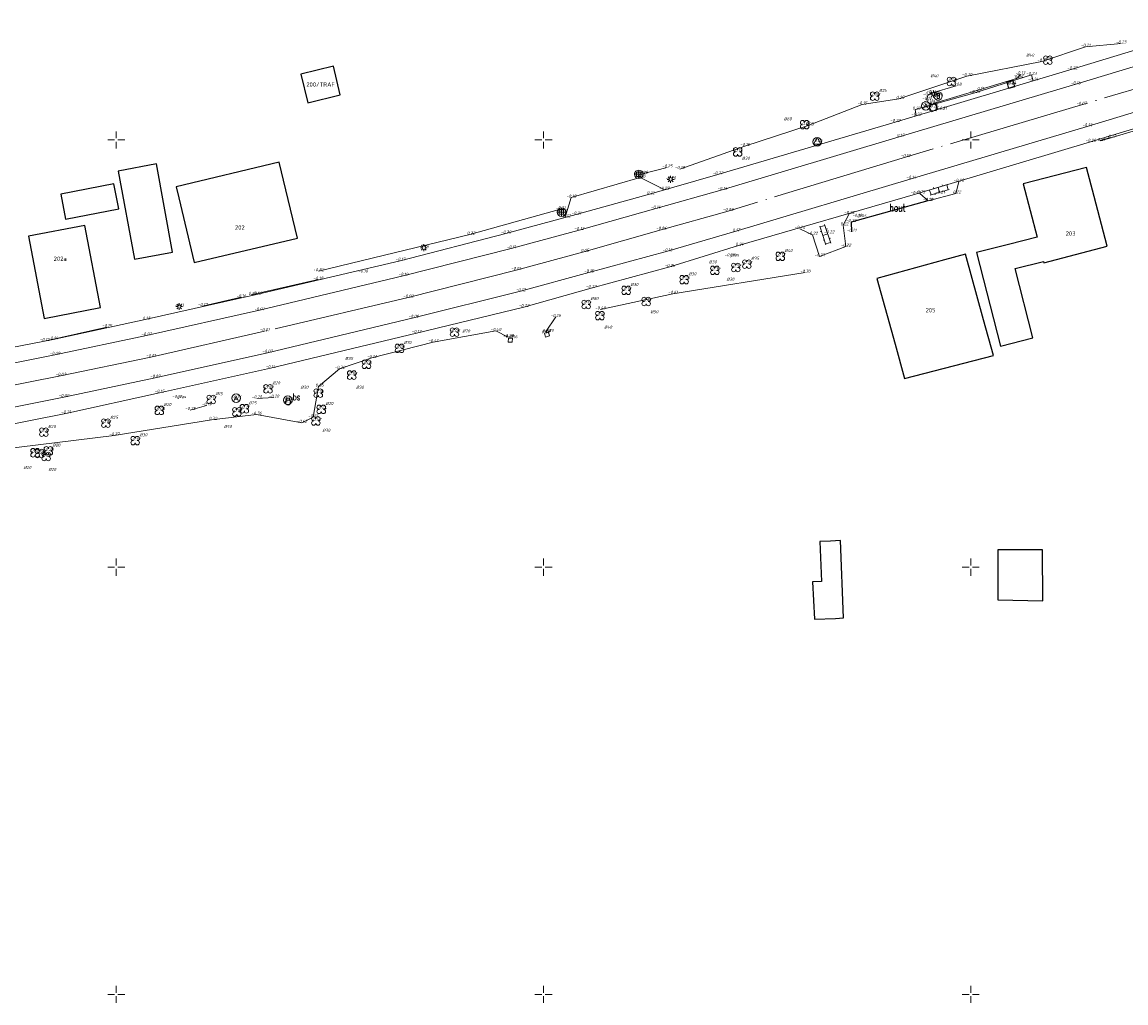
# Model space of a CAD drawing. Header units: metres. Extents: x 132947 to 136301, y 465956 to 467151.
# Tile 22 of 28: x 135589 to 135718, y 466699 to 466814. Entities that reach past the tile are written whole.
import ezdxf
from ezdxf.enums import TextEntityAlignment as Align

# ---------------------------------------------------------------- set-up
doc = ezdxf.new("R2010")
doc.units = ezdxf.units.M
doc.linetypes.add('ASWEG', pattern=[18, 16, -1, 0, -1])
doc.linetypes.add('ONVERHARD', pattern=[6.5, 6, -0.5])
doc.layers.get('0').update_dxf_attribs({"color": 8})
for name, color, linetype, lineweight in [('B-WE-GR-BOOM-T18', 253, 'Continuous', 18), ('B-WE-GR-GRAS-T18', 253, 'Continuous', 18), ('B-WE-GW-HOOGTE-T18', 253, 'Continuous', 18), ('B-WE-IE-TERREINAFSCHEIDING_KUNSTMATIG_HEKWERK-G', 20, 'IE-TERREINAFSCHEIDING-KUNSTMATIG', 18), ('B-WE-IE-TERREINAFSCHEIDING_NATUURLIJK_HAAG MET RASTER-G', 60, 'IE-TERREINAFSCHEIDING-NATUURLIJK-HAAGRASTER', 18), ('B-WE-IE-TERREINAFSCHEIDING_NATUURLIJK_HAAG-G', 60, 'IE-TERREINAFSCHEIDING-NATUURLIJK-HAAG', 18), ('B-WE-KL-ET_LS_OV_LICHTMAST-S', 190, 'Continuous', 25), ('N-WE-OG-BEBOUWING_HUISNUMMER-T25', 7, 'Continuous', 25), ('Q03_Asweg', 8, 'ASWEG', 18), ('Q15_Brandkraan', 8, 'Continuous', 18), ('Q19_Lijnobject_overig', 8, 'Continuous', 18), ('Q2203_Paal_beton', 8, 'Continuous', 18), ('Q2205_IJzerenbuis', 8, 'Continuous', 18), ('Q2209_Bushaltepaal', 8, 'Continuous', 18), ('Q23_Straatkolk', 8, 'Continuous', 18), ('Q26_Boom', 8, 'Continuous', 18), ('Q392_Peilbuis', 8, 'Continuous', 18), ('Q394_Zitbank', 8, 'Continuous', 18), ('Q54_Afvalbak', 8, 'Continuous', 18), ('S02_Klinkers', 8, 'Continuous', 18), ('S100_Ruitkruis', 8, 'Continuous', 18), ('S60_Zand_grind', 8, 'Continuous', 18), ('T01_Muur', 8, 'Continuous', 25), ('T10_Doorgang', 8, 'DOORGANG', 25), ('V011_Kant_asfalt', 8, 'Continuous', 18), ('V02_Kant_klinkers', 8, 'Continuous', 18), ('V03_Kant_tegels', 8, 'Continuous', 18), ('V06_Kant_onverhard', 8, 'ONVERHARD', 18), ('W01_Kant_sloot', 8, 'Continuous', 18)]:
    doc.layers.add(name, color=color, linetype=linetype, lineweight=lineweight)
doc.layers.add('B-XX-OG-BEBOUWING-GV', color=8, linetype='Continuous')
doc.styles.add('NLCS-ISO-M200-T18_CURSIEF', font='NLCS-ISO.ttf', dxfattribs={"oblique": 15, "height": 0.36})
doc.styles.add('NLCS-ISO-M200-T25', font='NLCS-ISO.ttf', dxfattribs={"height": 0.5})
doc.styles.get("Standard").update_dxf_attribs({"font": 'romand.shx'})
doc.linetypes.add('DOORGANG', pattern='A,2,-2,[15,fgm.shx,S=1,R=0,X=0,Y=0],-4', length=8)
doc.linetypes.add('IE-TERREINAFSCHEIDING-KUNSTMATIG', pattern='A,4,[82,NLCS.SHX,S=0.75,R=90,X=0,Y=0],4,-2', length=10)
doc.linetypes.add('IE-TERREINAFSCHEIDING-NATUURLIJK-HAAG', pattern='A,7,-1.5,[67,NLCS.SHX,S=0.75,R=45,X=0,Y=0],-1.5', length=10)
doc.linetypes.add('IE-TERREINAFSCHEIDING-NATUURLIJK-HAAGRASTER', pattern='A,7,-1.5,[67,NLCS.SHX,S=0.75,R=45,X=0,Y=0],-1.5,7,-1.5,[67,NLCS.SHX,S=0.75,R=0,X=0,Y=0],-1.5', length=20)

# ---------------------------------------------------------------- blocks, each defined once
blk = doc.blocks.new('afvalbak')
for points in [[(-0.5, -0.5), (0, 0.5), (0.5, -0.5)], [(-0.35, -0.2), (0.35, -0.2)]]:
    blk.add_lwpolyline(points)
for start, end in [(0, 180), (180, 0)]:
    blk.add_arc((0, 0), 1, start, end)
blk = doc.blocks.new('bushalte')
blk.add_circle((0, 0), 1)
at = {"width": 0.666667}
blk.add_text('B', height=1.2, dxfattribs=at).set_placement((-0.383475, -0.59969))
blk = doc.blocks.new('kolk')
for points in [[(-0.7505, 0.749), (0.7485, 0.751)], [(-0.7495, -0.751), (-0.7505, 0.749)], [(0.7485, 0.751), (0.7505, -0.749)], [(0.7505, -0.749), (-0.7495, -0.751)]]:
    blk.add_lwpolyline(points)
blk = doc.blocks.new('boom')
for centre, start, end in [((-0.499999, 0.499999), 0, 270), ((-0.499999, -0.499999), 90, 0), ((0.499999, 0.499999), 270, 180), ((0.499999, -0.499999), 180, 90)]:
    blk.add_arc(centre, 0.499999, start, end)
blk = doc.blocks.new('brandkraan')
blk.add_lwpolyline([(-0.001, 1.001), (-0.867, -0.499), (0.866, -0.499), (-0.001, 1.001)])
blk.add_circle((0, 0), 0.999)
blk = doc.blocks.new('klinkers2')
for p, q in [((0.01, 1.15), (0.31, 1.15)), ((0.31, -2.3), (0.31, 2.3)), ((0.31, 2.1), (1.51, 2.1)), ((0.31, 0), (1.51, 0)), ((1.51, -2.3), (1.51, 2.3)), ((1.51, 1.05), (1.81, 1.05)), ((0.01, -1.15), (0.31, -1.15)), ((0.31, -2.1), (1.51, -2.1)), ((1.51, -1.05), (1.81, -1.05))]:
    blk.add_line(p, q)
blk = doc.blocks.new('peilbuis')
blk.add_lwpolyline([(-0.4, 0), (0.4, 0), (0.4, 0.5), (-0.4, 0.5), (-0.4, -0.5)])
blk.add_circle((0, 0), 1)
blk = doc.blocks.new('ijzbuis')
blk.add_circle((0, 0), 0.6)
at = {"width": 0.666667}
blk.add_text('bs', height=1.6, dxfattribs=at).set_placement((1.1, 0.5))
blk = doc.blocks.new('btpaal')
for points in [[(-1, 0), (1, 0)], [(-0.5, -0.5), (0.5, -0.5), (0.5, 0.5), (-0.5, 0.5), (-0.5, -0.5)], [(0, -1), (0, 1)]]:
    blk.add_lwpolyline(points)
blk.add_circle((0, 0), 1)
blk = doc.blocks.new('ruitkruis')
for p, q in [((-2, 0), (-0.4, 0)), ((0, 2), (0, 0.4)), ((0.4, 0), (2, 0)), ((0, -0.4), (0, -2))]:
    blk.add_line(p, q)
blk = doc.blocks.new('SKL-ET_OV_LICHTMAST-SO')
at = {"color": 0, "linetype": 'ByBlock', "lineweight": 18}
for points in [[(-1.25, 0), (-2, 0)], [(-1.41, 1.41), (-0.88, 0.88)], [(0, 2), (0, 1.25)], [(0.88, 0.88), (1.41, 1.41)], [(2, 0), (1.25, 0)], [(-1.41, -1.41), (-0.88, -0.88)], [(0, -1.25), (0, -2)], [(0.88, -0.88), (1.41, -1.41)]]:
    blk.add_lwpolyline(points, dxfattribs=at)
blk.add_circle((0, 0), 1, dxfattribs=at)

msp = doc.modelspace()

# ---------------------------------------------------------------- linework, layer by layer
at = {"layer": 'B-WE-IE-TERREINAFSCHEIDING_KUNSTMATIG_HEKWERK-G'}
for points in [[(135664.48, 466796.78), (135661.59, 466796.03)], [(135652, 466791.89), (135641.37, 466788.93), (135623.67, 466784.64)]]:
    msp.add_lwpolyline(points, dxfattribs=at)
at = {"layer": 'B-WE-IE-TERREINAFSCHEIDING_NATUURLIJK_HAAG MET RASTER-G', "flags": 128}
msp.add_lwpolyline([(135723.91, 466798.39), (135721.31, 466798.28), (135720.46, 466801.46), (135716.38, 466800.25)], dxfattribs=at)
at = {"layer": 'B-WE-IE-TERREINAFSCHEIDING_NATUURLIJK_HAAG-G'}
for points in [[(135717.59, 466811.3), (135713.43, 466810.91), (135708.32, 466809.18), (135699.56, 466807.47), (135691.6, 466804.81), (135687.29, 466804.15), (135680.99, 466801.69), (135673.57, 466799.28), (135665.95, 466796.6)], [(135623.63, 466783.65), (135615.77, 466781.87)], [(135614.62, 466781.59), (135610.1, 466780.55)], [(135598.9, 466778.09), (135591.62, 466776.47)]]:
    msp.add_lwpolyline(points, dxfattribs=at)
at = {"layer": 'B-XX-OG-BEBOUWING-GV'}
for points in [[(135626.21, 466805.27), (135625.41, 466808.63), (135621.61, 466807.72), (135622.4, 466804.36)], [(135604.72, 466797.22), (135600.23, 466796.36), (135602.15, 466786.03), (135606.6, 466786.85)], [(135607.31, 466793.21), (135609.11, 466785.65), (135621.19, 466788.52), (135619.85, 466794.16), (135619.08, 466797.4), (135607.01, 466794.53)], [(135714.44, 466793.37), (135713.55, 466796.79), (135706.14, 466794.86), (135707.77, 466788.63), (135704.43, 466787.78), (135700.68, 466786.84), (135703.49, 466775.88), (135707.27, 466776.85), (135705.19, 466784.94), (135708.51, 466785.79), (135708.55, 466785.63), (135715.95, 466787.56)], [(135599.73, 466794.88), (135593.5, 466793.66), (135594.07, 466790.73), (135600.31, 466791.94)], [(135591.56, 466779.12), (135598.17, 466780.38), (135596.33, 466790), (135589.72, 466788.74)], [(135699.4, 466786.64), (135696.92, 466785.96), (135689.01, 466783.78), (135691.15, 466776.1), (135692.26, 466772.08), (135702.66, 466774.78), (135701.51, 466778.95)], [(135684.17, 466744.01), (135685.12, 466744.06), (135684.77, 466753.11), (135683.57, 466753.05), (135682.32, 466752.99), (135682.55, 466748.32), (135681.49, 466748.27), (135681.71, 466743.9)], [(135708.39, 466752.02), (135703.18, 466752.04), (135703.15, 466746.19), (135708.45, 466746.08)]]:
    msp.add_lwpolyline(points, close=True, dxfattribs=at)
at = {"layer": 'Q03_Asweg'}
msp.add_polyline3d([(135730.99, 466809.5, -0.07), (135712.95, 466804.11, -0.07), (135692.36, 466797.99, -0.1), (135671.6, 466791.68, -0.08), (135663.77, 466789.49, -0.06), (135654.7, 466786.9, -0.05), (135646.81, 466784.78, -0.04), (135634.17, 466781.55, -0.02), (135617.36, 466777.62, -0.01), (135604.04, 466774.58, -0.01), (135593.49, 466772.4, -0.02), (135580.7, 466769.9, -0.04)], dxfattribs=at)
at = {"layer": 'Q19_Lijnobject_overig'}
for points in [[(135650.11, 466777.38), (135650.25, 466776.92), (135650.7, 466777.06), (135650.57, 466777.52), (135650.11, 466777.38)], [(135645.89, 466776.82), (135645.86, 466776.35), (135646.33, 466776.33), (135646.36, 466776.8), (135645.89, 466776.82)]]:
    msp.add_lwpolyline(points, dxfattribs=at)
at = {"layer": 'Q394_Zitbank'}
for points in [[(135616.44, 466769.75, -0.2), (135618.44, 466769.84, -0.2)], [(135608.66, 466768.39, -0.25), (135610.57, 466768.92, -0.19)]]:
    msp.add_polyline3d(points, dxfattribs=at)
at = {"layer": 'S60_Zand_grind'}
msp.add_polyline3d([(135729.95, 466813.8, -0.22), (135711.88, 466808.27, -0.22), (135691.15, 466802.1, -0.22), (135670.39, 466795.96, -0.22), (135662.41, 466793.65, -0.22), (135653.83, 466791.26, -0.21), (135645.6, 466789.06, -0.2), (135633.24, 466785.87, -0.17), (135616.41, 466781.9, -0.13), (135603.38, 466778.98, -0.13), (135592.6, 466776.65, -0.14), (135580.08, 466774.23, -0.17)], dxfattribs=at)
at = {"layer": 'T01_Muur'}
msp.add_polyline3d([(135694.97, 466792.86, -0.2), (135685.99, 466790.39, -0.22), (135686.04, 466789.25, -0.21)], dxfattribs=at)
at = {"layer": 'T10_Doorgang'}
msp.add_polyline3d([(135716.38, 466800.25, -0.22), (135715.12, 466799.88, -0.21)], dxfattribs=at)
at = {"layer": 'V011_Kant_asfalt'}
for points in [[(135730.35, 466811.99, -0.15), (135712.28, 466806.52, -0.15), (135691.63, 466800.36, -0.17), (135670.92, 466794.15, -0.16), (135663.13, 466791.96, -0.14), (135654.16, 466789.46, -0.12), (135646.21, 466787.3, -0.11), (135633.58, 466784.11, -0.1), (135616.75, 466780.07, -0.07), (135603.53, 466777.13, -0.07), (135592.8, 466774.85, -0.09), (135580.29, 466772.35, -0.09)], [(135731.75, 466807.06, -0.11), (135713.62, 466801.58, -0.13), (135693.02, 466795.46, -0.14), (135672.4, 466789.28, -0.17), (135664.5, 466786.97, -0.16), (135655.31, 466784.5, -0.15), (135647.32, 466782.3, -0.12), (135634.79, 466779.18, -0.09), (135617.68, 466775.1, -0.07), (135604.55, 466772.17, -0.07), (135593.86, 466769.91, -0.09), (135581.33, 466767.41, -0.08)]]:
    msp.add_polyline3d(points, dxfattribs=at)
at = {"layer": 'V02_Kant_klinkers'}
for points in [[(135707.3, 466806.93, -0.24), (135707.09, 466807.61, -0.23), (135700.47, 466805.5, -0.23), (135693.51, 466803.56, -0.23), (135693.61, 466802.84, -0.22)], [(135652.55, 466790.96, -0.22), (135653.25, 466793.25, -0.18), (135661.3, 466795.6, -0.28), (135664.11, 466794.19, -0.22)], [(135698.59, 466795.1, -0.28), (135698.24, 466793.73, -0.22), (135695, 466792.87, -0.2), (135694.03, 466793.74, -0.25)], [(135685.78, 466791.34, -0.22), (135685.08, 466790.02, -0.22), (135685.37, 466787.52, -0.22), (135682.31, 466786.36, -0.23), (135681.46, 466788.91, -0.22), (135679.98, 466789.6, -0.24)]]:
    msp.add_polyline3d(points, dxfattribs=at)
at = {"layer": 'V03_Kant_tegels'}
msp.add_polyline3d([(135732.33, 466805.34, -0.18), (135714.02, 466799.78, -0.2), (135693.53, 466793.66, -0.22), (135672.81, 466787.64, -0.24), (135664.78, 466785.14, -0.25), (135655.56, 466782.66, -0.22), (135647.7, 466780.45, -0.22), (135635.12, 466777.4, -0.17), (135618.05, 466773.29, -0.14), (135605.05, 466770.42, -0.15), (135594.09, 466768, -0.21), (135581.66, 466765.53, -0.17)], dxfattribs=at)
at = {"layer": 'V06_Kant_onverhard'}
msp.add_polyline3d([(135698.29, 466806.34, -0.08), (135695.38, 466805.49, -0.14), (135694.97, 466805.23, -0.14), (135694.86, 466804.7, -0.12), (135695, 466804.4, -0.11), (135695.42, 466804.15, -0.11), (135695.76, 466804.29, -0.11), (135700.99, 466805.86, -0.11), (135705.37, 466807.19, -0.11), (135705.58, 466807.35, -0.12), (135705.79, 466807.68, -0.13)], dxfattribs=at)
at = {"layer": 'W01_Kant_sloot'}
for points in [[(135680.62, 466784.47, -0.3), (135665.14, 466781.99, -0.61), (135656.65, 466780.17, -0.49)], [(135651.43, 466779.29, -0.26), (135650.23, 466777.5, -0.28)], [(135583.41, 466761.81, -0.36), (135584.15, 466763.49, -0.23), (135599.77, 466765.42, -0.27), (135611.16, 466767.24, -0.32), (135616.41, 466767.86, -0.36), (135621.72, 466766.89, -0.62), (135623.03, 466767.54, -0.51), (135623.65, 466771.14, -0.26), (135626.14, 466773.21, -0.32), (135629.9, 466774.49, -0.13), (135637.08, 466776.34, -0.41), (135644.41, 466777.65, -0.4), (135645.88, 466776.93, -0.28)]]:
    msp.add_polyline3d(points, dxfattribs=at)

# ---------------------------------------------------------------- block references
at = {"layer": 'B-WE-KL-ET_LS_OV_LICHTMAST-S', "xscale": 0.2, "yscale": 0.2, "zscale": 0.2}
for p in [(135695.65, 466805.36), (135664.88, 466795.39, -0.2), (135635.99, 466787.39, -0.24), (135607.37, 466780.5, -0.11)]:
    msp.add_blockref('SKL-ET_OV_LICHTMAST-SO', p, dxfattribs=at)
at = {"layer": 'Q15_Brandkraan', "xscale": 0.5, "yscale": 0.5, "zscale": 0.5}
msp.add_blockref('brandkraan', (135682.03, 466799.77, -0.26), dxfattribs=at)
at = {"layer": 'Q2203_Paal_beton', "xscale": 0.5, "yscale": 0.5, "zscale": 0.5}
for p in [(135661.15, 466795.98, -0.25), (135652.1, 466791.56, -0.15)]:
    msp.add_blockref('btpaal', p, dxfattribs=at)
at = {"layer": 'Q2205_IJzerenbuis', "xscale": 0.5, "yscale": 0.5, "zscale": 0.5}
msp.add_blockref('ijzbuis', (135620.1, 466769.28, -0.34), dxfattribs=at)
at = {"layer": 'Q2209_Bushaltepaal', "xscale": 0.5, "yscale": 0.5, "zscale": 0.5}
msp.add_blockref('bushalte', (135696.17, 466805.15, -0.14), dxfattribs=at)
at = {"layer": 'Q23_Straatkolk'}
for p, xscale, yscale, zscale, rotation in [((135704.67, 466806.54, -0.24), 0.5, 0.5, 0.5, 196.702966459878), ((135704.71, 466806.47, -0.24), 0.4999999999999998, 0.4999999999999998, 0.4999999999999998, 196.303134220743), ((135695.61, 466803.81, -0.24), 0.4999999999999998, 0.4999999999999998, 0.4999999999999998, 205.810972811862), ((135695.6, 466803.81, -0.24), 0.4999999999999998, 0.4999999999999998, 0.4999999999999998, 85.84354749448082)]:
    msp.add_blockref('kolk', p, dxfattribs=dict(at, xscale=xscale, yscale=yscale, zscale=zscale, rotation=rotation))
at = {"layer": 'Q26_Boom', "xscale": 0.5, "yscale": 0.5, "zscale": 0.5}
for p in [(135709.02, 466809.34, -0.19), (135697.74, 466806.84, -0.08), (135688.76, 466805.12, -0.03), (135680.56, 466801.79, -0.17), (135672.72, 466798.6, -0.14), (135677.71, 466786.38, -0.17), (135670.05, 466784.74, -0.3), (135672.5, 466785.08, -0.32), (135673.79, 466785.47, -0.25), (135666.46, 466783.65, -0.23), (135659.68, 466782.4, -0.18), (135654.99, 466780.75, -0.12), (135662.01, 466781.09, -0.41), (135656.59, 466779.44, -0.61), (135639.58, 466777.51, -0.05), (135633.14, 466775.61, -0.05), (135629.28, 466773.75, -0.06), (135627.56, 466772.48, -0.58), (135617.76, 466770.88, -0.09), (135623.64, 466770.37, -0.2), (135611.11, 466769.63, -0.17), (135605.04, 466768.35, -0.08), (135614.11, 466768.17, -0.07), (135614.99, 466768.54, -0.21), (135623.99, 466768.47, -0.44), (135598.78, 466766.86, -0.06), (135623.36, 466767.12, -0.52), (135591.52, 466765.8, -0.21), (135602.21, 466764.81, -0.19), (135590.5, 466763.39, -0.4), (135591.02, 466763.3, -0.29), (135591.8, 466762.95, -0.26), (135592.05, 466763.61, -0.23)]:
    msp.add_blockref('boom', p, dxfattribs=at)
at = {"layer": 'Q392_Peilbuis', "xscale": 0.5, "yscale": 0.5, "zscale": 0.5}
msp.add_blockref('peilbuis', (135620.07, 466769.54, -0.26), dxfattribs=at)
at = {"layer": 'Q54_Afvalbak', "xscale": 0.5, "yscale": 0.5, "zscale": 0.5}
for p in [(135694.75, 466803.98, -0.25), (135614.03, 466769.77, -0.17)]:
    msp.add_blockref('afvalbak', p, dxfattribs=at)
at = {"layer": 'S02_Klinkers'}
for p, xscale, yscale, zscale, rotation in [((135696.4, 466793.72, -0.21), 0.5, 0.5, 0.5, 106.6579363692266), ((135683.41, 466789.06, -0.22), 0.4999999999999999, 0.4999999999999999, 0.4999999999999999, 198.3903740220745)]:
    msp.add_blockref('klinkers2', p, dxfattribs=dict(at, xscale=xscale, yscale=yscale, zscale=zscale, rotation=rotation))
at = {"layer": 'S100_Ruitkruis', "xscale": 0.5, "yscale": 0.5, "zscale": 0.5}
for p in [(135600, 466800), (135650, 466800), (135700, 466800), (135600, 466750), (135650, 466750), (135700, 466750), (135600, 466700), (135650, 466700), (135700, 466700)]:
    msp.add_blockref('ruitkruis', p, dxfattribs=at)

# ---------------------------------------------------------------- texts
at = {"layer": 'B-WE-GR-BOOM-T18', "style": 'NLCS-ISO-M200-T18_CURSIEF', "oblique": 15}
for s, p in [('Ø40', (135706.48, 466809.76, -0.19)), ('Ø40', (135695.27, 466807.34, -0.08)), ('Ø25', (135689.26, 466805.62, -0.03)), ('Ø60', (135678.13, 466802.29, -0.17)), ('Ø30', (135673.22, 466797.68, -0.14)), ('Ø35', (135674.29, 466785.97, -0.25)), ('Ø40', (135678.21, 466786.88, -0.17)), ('Ø30', (135669.36, 466785.55, -0.3)), ('Ø30', (135666.96, 466784.15, -0.23)), ('Ø30', (135671.42, 466783.52, -0.32)), ('Ø30', (135660.18, 466782.9, -0.18)), ('Ø80', (135655.49, 466781.25, -0.12)), ('Ø50', (135662.51, 466779.72, -0.41)), ('Ø70', (135640.49, 466777.46, -0.05)), ('Ø40', (135657.09, 466777.92, -0.61)), ('Ø70', (135633.64, 466776.11, -0.05)), ('Ø35', (135626.77, 466774.25, -0.06)), ('Ø20', (135618.26, 466771.38, -0.09)), ('Ø30', (135621.57, 466770.87, -0.2)), ('Ø30', (135628.06, 466770.88, -0.58)), ('Ø15', (135611.61, 466770.13, -0.17)), ('Ø25', (135615.49, 466769.04, -0.21)), ('Ø20', (135605.54, 466768.85, -0.08)), ('Ø20', (135624.49, 466768.97, -0.44)), ('Ø25', (135599.28, 466767.36, -0.06)), ('Ø20', (135592.02, 466766.3, -0.21)), ('Ø30', (135602.71, 466765.31, -0.19)), ('Ø50', (135612.59, 466766.27, -0.07)), ('Ø30', (135624.12, 466765.84, -0.52)), ('Ø20', (135592.55, 466764.11, -0.23)), ('Ø20', (135589.14, 466761.5, -0.29)), ('Ø20', (135592.05, 466761.26, -0.26))]:
    msp.add_text(s, height=0.36, dxfattribs=at).set_placement(p)
at = {"layer": 'B-WE-GR-GRAS-T18', "style": 'NLCS-ISO-M200-T18_CURSIEF', "oblique": 15}
for p in [(135686.71, 466791, -0.19), (135671.8, 466786.39, -0.28), (135607.09, 466769.78, -0.17)]:
    msp.add_text('gras', height=0.36, dxfattribs=at).set_placement(p)
at = {"layer": 'B-WE-GW-HOOGTE-T18', "style": 'NLCS-ISO-M200-T18_CURSIEF', "oblique": 15}
for s, p in [('-0.21', (135713.43, 466810.91)), ('-0.23', (135717.59, 466811.3)), ('-0.13', (135708.32, 466809.18)), ('-0.19', (135709.02, 466809.34)), ('-0.22', (135711.88, 466808.27)), ('-0.08', (135697.74, 466806.84)), ('-0.20', (135699.56, 466807.47)), ('-0.24', (135704.67, 466806.54)), ('-0.24', (135704.71, 466806.47)), ('-0.11', (135705.37, 466807.19)), ('-0.12', (135705.58, 466807.35)), ('-0.13', (135705.79, 466807.68)), ('-0.23', (135707.09, 466807.61)), ('-0.24', (135707.3, 466806.93)), ('-0.15', (135712.28, 466806.52)), ('-0.14', (135694.97, 466805.23)), ('-0.14', (135695.38, 466805.49)), ('-0.11', (135695.7, 466805.19)), ('-0.08', (135698.29, 466806.34)), ('-0.23', (135700.47, 466805.5)), ('-0.11', (135700.99, 466805.86)), ('-0.15', (135687.29, 466804.15)), ('-0.03', (135688.76, 466805.12)), ('-0.25', (135691.6, 466804.81)), ('-0.25', (135694.75, 466803.98)), ('-0.12', (135694.86, 466804.7)), ('-0.11', (135695, 466804.4)), ('-0.11', (135695.42, 466804.15)), ('-0.11', (135695.76, 466804.29)), ('-0.14', (135696.17, 466805.15)), ('-0.07', (135712.95, 466804.11)), ('-0.23', (135693.51, 466803.56)), ('-0.22', (135693.61, 466802.84)), ('-0.24', (135695.6, 466803.81)), ('-0.24', (135695.61, 466803.81)), ('-0.21', (135696.63, 466803.54)), ('-0.17', (135680.56, 466801.79)), ('-0.05', (135680.99, 466801.69)), ('-0.22', (135691.15, 466802.1)), ('-0.13', (135713.62, 466801.58)), ('-0.17', (135691.63, 466800.36)), ('-0.22', (135716.38, 466800.25)), ('-0.16', (135673.57, 466799.28)), ('-0.26', (135682.03, 466799.77)), ('-0.20', (135714.02, 466799.78)), ('-0.21', (135715.12, 466799.88)), ('-0.14', (135672.72, 466798.6)), ('-0.10', (135692.36, 466797.99)), ('-0.25', (135664.48, 466796.78)), ('-0.18', (135665.95, 466796.6)), ('-0.25', (135661.15, 466795.98)), ('-0.28', (135661.3, 466795.6)), ('-0.28', (135661.59, 466796.03)), ('-0.20', (135664.88, 466795.39)), ('-0.22', (135670.39, 466795.96)), ('-0.14', (135693.02, 466795.46)), ('-0.28', (135698.59, 466795.1)), ('-0.22', (135662.41, 466793.65)), ('-0.22', (135664.11, 466794.19)), ('-0.16', (135670.92, 466794.15)), ('-0.22', (135693.53, 466793.66)), ('-0.25', (135694.03, 466793.74)), ('-0.21', (135696.4, 466793.72)), ('-0.22', (135698.24, 466793.73)), ('-0.18', (135653.25, 466793.25)), ('-0.20', (135694.97, 466792.86)), ('-0.20', (135695, 466792.87)), ('-0.21', (135652, 466791.89)), ('-0.15', (135652.1, 466791.56)), ('-0.21', (135653.83, 466791.26)), ('-0.14', (135663.13, 466791.96)), ('-0.08', (135671.6, 466791.68)), ('-0.22', (135685.78, 466791.34)), ('-0.19', (135686.71, 466791)), ('-0.22', (135652.55, 466790.96)), ('-0.22', (135685.08, 466790.02)), ('-0.22', (135685.99, 466790.39)), ('-0.22', (135641.37, 466788.93)), ('-0.20', (135645.6, 466789.06)), ('-0.12', (135654.16, 466789.46)), ('-0.06', (135663.77, 466789.49)), ('-0.17', (135672.4, 466789.28)), ('-0.24', (135679.98, 466789.6)), ('-0.22', (135681.46, 466788.91)), ('-0.22', (135683.41, 466789.06)), ('-0.21', (135686.04, 466789.25)), ('-0.24', (135635.99, 466787.39)), ('-0.11', (135646.21, 466787.3)), ('-0.24', (135672.81, 466787.64)), ('-0.22', (135685.37, 466787.52)), ('-0.17', (135633.24, 466785.87)), ('-0.05', (135654.7, 466786.9)), ('-0.16', (135664.5, 466786.97)), ('-0.28', (135671.8, 466786.39)), ('-0.17', (135677.71, 466786.38)), ('-0.23', (135682.31, 466786.36)), ('+0.82', (135623.67, 466784.64)), ('-0.04', (135646.81, 466784.78)), ('-0.25', (135664.78, 466785.14)), ('-0.30', (135670.05, 466784.74)), ('-0.32', (135672.5, 466785.08)), ('-0.25', (135673.79, 466785.47)), ('-0.18', (135623.63, 466783.65)), ('-0.10', (135628.87, 466784.47)), ('-0.10', (135633.58, 466784.11)), ('-0.15', (135655.31, 466784.5)), ('-0.23', (135666.46, 466783.65)), ('-0.30', (135680.62, 466784.47)), ('-0.12', (135647.32, 466782.3)), ('-0.22', (135655.56, 466782.66)), ('-0.18', (135659.68, 466782.4)), ('-0.61', (135665.14, 466781.99)), ('-0.16', (135614.62, 466781.59)), ('-0.17', (135615.77, 466781.87)), ('-0.13', (135616.41, 466781.9)), ('-0.02', (135634.17, 466781.55)), ('-0.12', (135654.99, 466780.75)), ('-0.41', (135662.01, 466781.09)), ('-0.11', (135607.37, 466780.5)), ('-0.17', (135610.1, 466780.55)), ('-0.07', (135616.75, 466780.07)), ('-0.22', (135647.7, 466780.45)), ('-0.61', (135656.59, 466779.44)), ('-0.49', (135656.65, 466780.17)), ('-0.15', (135598.9, 466778.09)), ('-0.13', (135603.38, 466778.98)), ('-0.09', (135634.79, 466779.18)), ('-0.26', (135651.43, 466779.29)), ('-0.07', (135603.53, 466777.13)), ('-0.01', (135617.36, 466777.62)), ('-0.17', (135635.12, 466777.4)), ('-0.05', (135639.58, 466777.51)), ('-0.40', (135644.41, 466777.65)), ('-0.28', (135645.88, 466776.93)), ('-0.29', (135645.89, 466776.82)), ('-0.16', (135646.36, 466776.8)), ('-0.26', (135650.11, 466777.38)), ('-0.28', (135650.23, 466777.5)), ('-0.29', (135650.57, 466777.52)), ('-0.15', (135591.62, 466776.47)), ('-0.14', (135592.6, 466776.65)), ('-0.05', (135633.14, 466775.61)), ('-0.41', (135637.08, 466776.34)), ('-0.09', (135592.8, 466774.85)), ('-0.01', (135604.04, 466774.58)), ('-0.07', (135617.68, 466775.1)), ('-0.13', (135629.9, 466774.49)), ('-0.14', (135618.05, 466773.29)), ('-0.32', (135626.14, 466773.21)), ('-0.06', (135629.28, 466773.75)), ('-0.02', (135593.49, 466772.4)), ('-0.07', (135604.55, 466772.17)), ('-0.58', (135627.56, 466772.48)), ('-0.15', (135605.05, 466770.42)), ('-0.09', (135617.76, 466770.88)), ('-0.20', (135623.64, 466770.37)), ('-0.26', (135623.65, 466771.14)), ('-0.09', (135593.86, 466769.91)), ('-0.17', (135607.09, 466769.78)), ('-0.17', (135611.11, 466769.63)), ('-0.17', (135614.03, 466769.77)), ('-0.20', (135616.44, 466769.75)), ('-0.20', (135618.44, 466769.84)), ('-0.26', (135620.07, 466769.54)), ('-0.34', (135620.1, 466769.28)), ('-0.21', (135594.09, 466768)), ('-0.08', (135605.04, 466768.35)), ('-0.25', (135608.66, 466768.39)), ('-0.19', (135610.57, 466768.92)), ('-0.07', (135614.11, 466768.17)), ('-0.21', (135614.99, 466768.54)), ('-0.36', (135616.41, 466767.86)), ('-0.44', (135623.99, 466768.47)), ('-0.06', (135598.78, 466766.86)), ('-0.32', (135611.16, 466767.24)), ('-0.62', (135621.72, 466766.89)), ('-0.51', (135623.03, 466767.54)), ('-0.52', (135623.36, 466767.12)), ('-0.21', (135591.52, 466765.8)), ('-0.27', (135599.77, 466765.42)), ('-0.19', (135602.21, 466764.81)), ('-0.40', (135590.5, 466763.39)), ('-0.29', (135591.02, 466763.3)), ('-0.26', (135591.8, 466762.95)), ('-0.23', (135592.05, 466763.61))]:
    msp.add_text(s, height=0.36, dxfattribs=at).set_placement(p, align=Align.CENTER)
at = {"layer": 'N-WE-OG-BEBOUWING_HUISNUMMER-T25', "style": 'NLCS-ISO-M200-T25'}
for s, p in [('200/TRAF', (135623.91, 466806.49)), ('202', (135614.46, 466789.76)), ('203', (135711.69, 466789.05)), ('202a', (135593.44, 466786.1)), ('205', (135695.3, 466780.08))]:
    msp.add_text(s, height=0.5, dxfattribs=at).set_placement(p, align=Align.MIDDLE_CENTER)
at = {"layer": 'T01_Muur', "width": 0.711111}
msp.add_text('hout', height=0.9, dxfattribs=at).set_placement((135690.48, 466791.63, -0.21))

doc.saveas('drawing.dxf')
